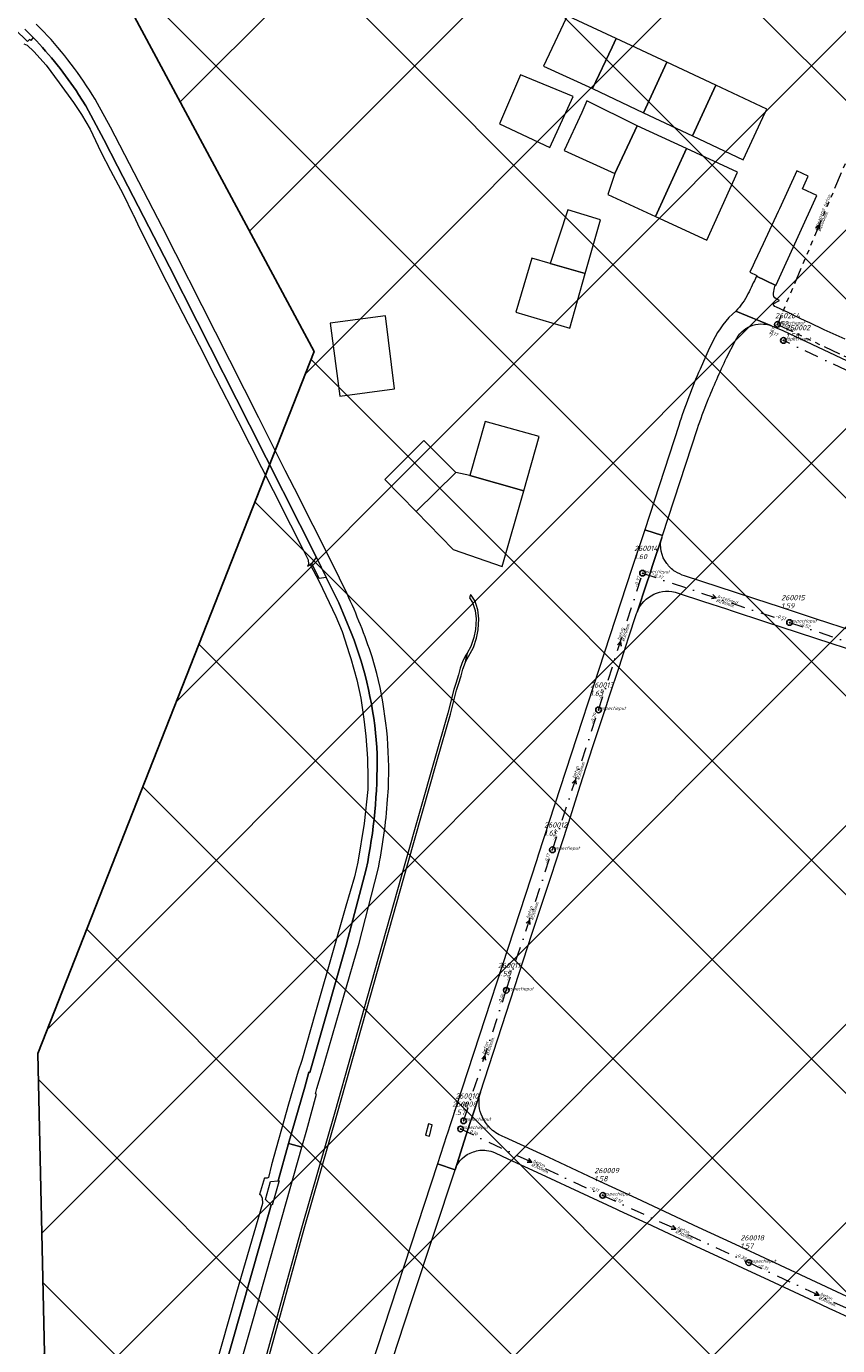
# Model space of a CAD drawing. Extents: x 148869 to 161638, y 453607 to 469810.
# Tile 194 of 256: x 152147 to 152436, y 464458 to 464928. Entities that reach past the tile are written whole.
import ezdxf

# ---------------------------------------------------------------- set-up
doc = ezdxf.new("R2010")
doc.units = 0
doc.header["$PDMODE"] = 32
doc.header["$PDSIZE"] = 2
doc.linetypes.add('RI-GWA', pattern=[18.45, 6, -1.8, 1.75, -1.8, 1.75, -1.8, 1.75, -1.8])
doc.linetypes.add('RI-VWA', pattern=[11, 5, -3, 0, -3])
doc.layers.get('0').update_dxf_attribs({"linetype": 'CONTINUOUS'})
doc.layers.get('DEFPOINTS').update_dxf_attribs({"linetype": 'CONTINUOUS'})
doc.layers.add('2023', color=90, linetype='CONTINUOUS')
doc.layers.add('2023 hatch', color=90, linetype='CONTINUOUS')
for name, color, linetype, lineweight in [('B-OI-RI-GWA-MATERIAAL-T18', 10, 'CONTINUOUS', 18), ('B-OI-RI-GWA-PUTDEKSELHOOGTE-T25', 10, 'CONTINUOUS', 25), ('B-OI-RI-GWA_BOB-T18', 10, 'CONTINUOUS', 18), ('B-OI-RI-GWA_DIAMETER-T18', 10, 'CONTINUOUS', 18), ('B-OI-RI-GWA_PUTNUMMER-T18', 10, 'CONTINUOUS', 18), ('B-OI-RI-GWA_RIOOLPUT-S', 10, 'CONTINUOUS', 25), ('B-OI-RI-GWA_TRANSPORTLEIDING-G', 10, 'RI-GWA', 18), ('B-OI-RI-STROOMRICHTING-S', 252, 'CONTINUOUS', 25), ('B-OI-RI-VWA-BOB-T18', 34, 'CONTINUOUS', 18), ('B-OI-RI-VWA-DIAMETER-T18', 34, 'CONTINUOUS', 18), ('B-OI-RI-VWA-MATERIAAL-T18', 34, 'CONTINUOUS', 18), ('B-OI-RI-VWA_PUTDEKSELHOOGTE-T25', 34, 'CONTINUOUS', 25), ('B-OI-RI-VWA_PUTNUMMER-T25', 34, 'CONTINUOUS', 25), ('B-OI-RI-VWA_RIOOLPUT-S', 34, 'CONTINUOUS', 25), ('B-OI-RI-VWA_TRANSPORTLEIDING-G', 34, 'RI-VWA', 18), ('B-RO-VH-VERHARDING_ASFALT-GV', 251, 'CONTINUOUS', 18), ('B-RO-VH-VERHARDING_FUNDERING_ZAND-GV', 251, 'CONTINUOUS', 18), ('B-RO-VH-VERHARDING_GESLOTEN-GV', 251, 'CONTINUOUS', 18)]:
    doc.layers.add(name, color=color, linetype=linetype, lineweight=lineweight)
doc.styles.add('NLCS-ISO-M500-T18_CURSIEF', font='NLCS-ISO.ttf', dxfattribs={"oblique": 15, "height": 0.9})
doc.styles.add('NLCS-ISO-M750-T25_CURSIEF', font='NLCS-ISO.ttf', dxfattribs={"oblique": 15, "height": 1.875})

# ---------------------------------------------------------------- blocks, each defined once
blk = doc.blocks.new('ACMAP_ANN_TEMPLATE_vwa-diam')
at = {"color": 0, "linetype": 'ByBlock', "style": 'NLCS-ISO-M500-T18_CURSIEF', "oblique": 15}
blk.add_attdef('vwa-diam', (0.3, -1.3), '', height=1.2, dxfattribs=at)
blk = doc.blocks.new('ACMAP_ANN_TEMPLATE_vwa-materiaal')
at = {"color": 0, "linetype": 'ByBlock', "style": 'NLCS-ISO-M500-T18_CURSIEF', "oblique": 15}
blk.add_attdef('vwa-mat', (0.3, 0.2), '', height=1.2, dxfattribs=at)
blk = doc.blocks.new('ACMAP_ANN_TEMPLATE_vwa-nap-l')
at = {"color": 0, "linetype": 'ByBlock', "style": 'NLCS-ISO-M500-T18_CURSIEF', "oblique": 15}
blk.add_attdef('vwa-nap-l', (3.3, 0.2), '', height=1.2, dxfattribs=at)
blk = doc.blocks.new('ACMAP_ANN_TEMPLATE_vwa-nap-r')
at = {"color": 0, "linetype": 'ByBlock', "style": 'NLCS-ISO-M500-T18_CURSIEF', "oblique": 15}
blk.add_attdef('vwa-nap-r', (-5.6, 0.2), '', height=1.2, dxfattribs=at)
blk = doc.blocks.new('ACMAP_ANN_TEMPLATE_gwa-diam')
at = {"color": 0, "linetype": 'ByBlock', "style": 'NLCS-ISO-M500-T18_CURSIEF', "oblique": 15}
blk.add_attdef('gwa-diam', (-2.2, -1.3), '', height=1.2, dxfattribs=at)
blk = doc.blocks.new('ACMAP_ANN_TEMPLATE_gwa-materiaal')
at = {"color": 0, "linetype": 'ByBlock', "style": 'NLCS-ISO-M500-T18_CURSIEF', "oblique": 15}
blk.add_attdef('gwa-mat', (-2.2, 0.2), '', height=1.2, dxfattribs=at)
blk = doc.blocks.new('ACMAP_ANN_TEMPLATE_gwa-nap-l')
at = {"color": 0, "linetype": 'ByBlock', "style": 'NLCS-ISO-M500-T18_CURSIEF', "oblique": 15}
blk.add_attdef('gwa-nap-l', (2.3, 0.2), '', height=1.2, dxfattribs=at)
blk = doc.blocks.new('ACMAP_ANN_TEMPLATE_gwa-nap-r')
at = {"color": 0, "linetype": 'ByBlock', "style": 'NLCS-ISO-M500-T18_CURSIEF', "oblique": 15}
blk.add_attdef('gwa-nap-r', (-5.6, 0.2), '', height=1.2, dxfattribs=at)
blk = doc.blocks.new('ACMAP_ANN_TEMPLATE_gwa-puth')
at = {"color": 0, "linetype": 'ByBlock', "style": 'NLCS-ISO-M750-T25_CURSIEF', "oblique": 15}
blk.add_attdef('gwa-puth', (3, -5), '', height=1.88, dxfattribs=at)
blk = doc.blocks.new('ACMAP_ANN_TEMPLATE_gwa-putnr')
at = {"color": 0, "linetype": 'ByBlock', "style": 'NLCS-ISO-M750-T25_CURSIEF', "oblique": 15}
blk.add_attdef('gwa-putnr', (3, -2.1), '', height=1.88, dxfattribs=at)
blk = doc.blocks.new('ACMAP_ANN_TEMPLATE_type knoop')
at = {"layer": 'DEFPOINTS', "style": 'NLCS-ISO-M500-T18_CURSIEF', "oblique": 15}
blk.add_attdef('type_knoop', (0, 0), '', height=1.2, dxfattribs=at)
blk = doc.blocks.new('ACMAP_ANN_TEMPLATE_vwa-puth')
at = {"color": 0, "linetype": 'ByBlock', "style": 'NLCS-ISO-M750-T25_CURSIEF', "oblique": 15}
blk.add_attdef('vwa-puth', (-3, 5), '', height=1.88, dxfattribs=at)
blk = doc.blocks.new('ACMAP_ANN_TEMPLATE_vwa-putnr')
at = {"color": 0, "linetype": 'ByBlock', "style": 'NLCS-ISO-M750-T25_CURSIEF', "oblique": 15}
blk.add_attdef('vaw-putnr', (-3, 7.9), '', height=1.88, dxfattribs=at)

msp = doc.modelspace()

# ---------------------------------------------------------------- hatches: boundary and pattern name
at = {"layer": '2023 hatch'}
h = msp.add_hatch(dxfattribs=at)
h.set_pattern_fill('L45L135', color=256, scale=49.98)
h.set_pattern_definition([(45, (0, 0), (-35.341197, 35.341197), []), (135, (0, 0), (-35.341197, -35.341197), [])])
h.paths.add_polyline_path([(155033.65, 463387.49), (154736.21, 463174.82), (154703.82, 463157.03), (154669.13, 463116.73), (154497.36, 463128.81), (154485.96, 463103.35), (154403, 462810.28), (154029.41, 462913.19), (153921.91, 462926.36), (153533.06, 462959.92), (153521.58, 463046.87), (153065.73, 463131.59), (152840.09, 463157.69), (152602.55, 463321.62), (152457.44, 463373.38), (152283.77, 463566.95), (152230.15, 463641.33), (152156.25, 463699.58), (152012.16, 463887.19), (152009.38, 463939.89), (151991.35, 464191.03), (152103.19, 464343.83), (152153.39, 464455.21), (152151.03, 464561.94), (152249.45, 464811.76), (152130.92, 465032.5), (152332.42, 465169.93), (152738.18, 465252.75), (152947.54, 465152.17), (153150.32, 465023.39), (153302.02, 464886.05), (153728.6, 464650.43), (153874.6, 464567.83), (153954.88, 464501.43), (153988.94, 464472.57), (154027.82, 464422.75), (154193.47, 464138.07), (154280.01, 463968.67), (154339.28, 463993.19), (154494.94, 463873.13), (154622.49, 463821.49), (154755.92, 463721.99), (154868.72, 463597.28)])

# ---------------------------------------------------------------- linework, layer by layer
at = {"layer": '2023', "flags": 128}
msp.add_lwpolyline([(153921.91, 462926.36), (153533.06, 462959.92), (153521.58, 463046.87), (153065.73, 463131.59), (152840.09, 463157.69), (152602.55, 463321.62), (152457.44, 463373.38), (152283.77, 463566.95), (152230.15, 463641.33), (152156.25, 463699.58), (152012.16, 463887.19), (152009.38, 463939.89), (151991.35, 464191.03), (152103.19, 464343.83), (152153.39, 464455.21), (152151.03, 464561.94), (152249.45, 464811.76), (152130.92, 465032.5), (152332.42, 465169.93), (152738.18, 465252.75), (152947.54, 465152.17), (153150.32, 465023.39), (153302.02, 464886.05), (153728.6, 464650.43)], dxfattribs=at)
at = {"layer": 'B-OI-RI-GWA_RIOOLPUT-S', "color": 251}
msp.add_point((152414.49, 464821.47), dxfattribs=at)
at = {"layer": 'B-OI-RI-GWA_TRANSPORTLEIDING-G', "color": 251}
for p, q in [((152444.4, 464892.4), (152414.49, 464821.47)), ((152414.49, 464821.47), (152558.75, 464753.33))]:
    msp.add_line(p, q, dxfattribs=at)
at = {"layer": 'B-OI-RI-STROOMRICHTING-S', "color": 251}
for points in [[(152428.21, 464855.89), (152429.45, 464856.93), (152429.55, 464855.33)], [(152391.51, 464725.26), (152392.64, 464724.12), (152391.05, 464723.9)], [(152357.49, 464707.42), (152358.62, 464708.57), (152358.86, 464706.98)], [(152341.43, 464658.2), (152342.58, 464659.34), (152342.8, 464657.75)], [(152325.01, 464608.3), (152326.14, 464609.44), (152326.36, 464607.85)], [(152309.2, 464560.04), (152310.33, 464561.19), (152310.57, 464559.6)], [(152325.96, 464524.5), (152326.95, 464523.23), (152325.36, 464523.19)], [(152377.27, 464500.7), (152378.27, 464499.44), (152376.67, 464499.39)], [(152428.26, 464477.14), (152429.27, 464475.88), (152427.65, 464475.83)]]:
    msp.add_lwpolyline(points, dxfattribs=at)
at = {"layer": 'B-OI-RI-VWA_RIOOLPUT-S'}
for p in [(152416.63, 464815.75), (152366.46, 464732.9), (152418.83, 464715.34), (152350.8, 464684.24), (152334.36, 464634.45), (152317.92, 464584.43), (152301.66, 464535.06), (152302.74, 464537.95), (152352.27, 464511.41), (152404.3, 464487.47)]:
    msp.add_point(p, dxfattribs=at)
at = {"layer": 'B-OI-RI-VWA_TRANSPORTLEIDING-G', "color": 251}
for p, q in [((152459.06, 464795.75), (152416.63, 464815.75)), ((152350.8, 464684.24), (152366.46, 464732.9)), ((152366.46, 464732.9), (152418.83, 464715.34)), ((152418.83, 464715.34), (152470.88, 464698.12)), ((152334.36, 464634.45), (152350.8, 464684.24)), ((152317.92, 464584.43), (152334.36, 464634.45)), ((152302.74, 464537.95), (152317.92, 464584.43)), ((152301.66, 464535.06), (152352.27, 464511.41)), ((152352.27, 464511.41), (152404.3, 464487.47)), ((152404.3, 464487.47), (152454.23, 464464.29))]:
    msp.add_line(p, q, dxfattribs=at)
at = {"layer": 'B-RO-VH-VERHARDING_ASFALT-GV', "flags": 128}
for points in [[(152339.65, 464931.32), (152338.16, 464928.21), (152331.21, 464913.35), (152348.68, 464905.43), (152355.61, 464920.18), (152357.04, 464923.2), (152340.24, 464931.04)], [(152366.76, 464896.78), (152373.71, 464911.74), (152375.11, 464914.76), (152357.04, 464923.2), (152355.61, 464920.18), (152348.68, 464905.43)], [(152384.3, 464888.64), (152391.17, 464903.6), (152392.55, 464906.61), (152375.11, 464914.76), (152373.71, 464911.74), (152366.76, 464896.78)], [(152333.48, 464884.48), (152341.73, 464902.57), (152323.04, 464910.32), (152315.48, 464892.85)], [(152410.72, 464898.13), (152392.55, 464906.61), (152391.17, 464903.6), (152384.3, 464888.64), (152402.28, 464880.09), (152409.3, 464895.15)], [(152356.64, 464875.17), (152364.57, 464892.12), (152346.62, 464901.04), (152344.85, 464896.88), (152338.56, 464883.43)], [(152382.18, 464884.07), (152364.57, 464892.12), (152356.64, 464875.17), (152354.06, 464867.73), (152371.11, 464859.86)], [(152382.18, 464884.07), (152371.11, 464859.86), (152389.32, 464851.45), (152400.26, 464875.65)], [(152413.74, 464835.41), (152413.96, 464835.3), (152414.65, 464836.83), (152428.53, 464867.31), (152423.39, 464869.74), (152424.38, 464871.88), (152425.49, 464874.28), (152421.38, 464876.18), (152415.2, 464862.63), (152414.73, 464861.69), (152409.47, 464850.16), (152406.38, 464843.56), (152405.92, 464842.58), (152404.74, 464840.05), (152407.18, 464838.92), (152407.02, 464838.6)], [(152333.6, 464843.16), (152346.07, 464839.56), (152351.5, 464858.69), (152339.89, 464862.2)], [(152346.07, 464839.56), (152333.6, 464843.16), (152326.99, 464845.07), (152321.36, 464825.77), (152340.54, 464820.07)], [(152258.64, 464795.93), (152278.15, 464798.51), (152274.87, 464824.56), (152255.17, 464821.92)], [(152304.92, 464767.68), (152324.12, 464762.18), (152329.61, 464781.51), (152310.43, 464786.95)], [(152285.78, 464754.86), (152299.9, 464768.79), (152288.58, 464780.17), (152274.63, 464766.24)], [(152299.9, 464768.79), (152285.78, 464754.86), (152299.06, 464741.31), (152316.5, 464735.28), (152324.12, 464762.18), (152304.92, 464767.68)], [(152236.61, 464516.64), (152237.01, 464516.53), (152236.92, 464516.22), (152234.55, 464507.93), (152234.15, 464508.04), (152233.65, 464506.22), (152216.68, 464446.52), (152217.09, 464446.4), (152221.13, 464445.23), (152221.5, 464445.12), (152227.83, 464467.59), (152233.93, 464489.1), (152245.11, 464528.62), (152244.72, 464528.73), (152240.77, 464529.79), (152240.39, 464529.9)]]:
    msp.add_lwpolyline(points, close=True, dxfattribs=at)
for points in [[(152146.37, 464926.6), (152149.43, 464923.56)], [(152153.2, 464925.63), (152150.47, 464928.29)], [(152165.59, 464903.34), (152168.14, 464899.27)], [(152172.31, 464900.16), (152171.45, 464901.66)], [(152168.14, 464899.27), (152174.6, 464887.3)], [(152176.89, 464891.72), (152172.31, 464900.16)], [(152195.42, 464855.98), (152176.89, 464891.72)], [(152174.6, 464887.3), (152179.45, 464877.85)], [(152179.45, 464877.85), (152198.01, 464841.95)], [(152214.32, 464818.68), (152195.42, 464855.98)], [(152198.01, 464841.95), (152207.86, 464822.54)], [(152413.12, 464832.53), (152413.46, 464834.52), (152413.74, 464835.41), (152407.02, 464838.6)], [(152438.63, 464816.15), (152431.2, 464819.54), (152426.05, 464821.99), (152424.61, 464822.63), (152419.89, 464824.93), (152419.88, 464824.94), (152414.22, 464827.55), (152413.55, 464827.86), (152413.16, 464828.42), (152413.07, 464828.58), (152412.99, 464828.75), (152415.25, 464829.97), (152415.05, 464830.12), (152414.08, 464830.58)], [(152207.86, 464822.54), (152226.41, 464785.66)], [(152399.72, 464826.2), (152412.36, 464821.01)], [(152412.36, 464821.01), (152399.72, 464826.2)], [(152229.76, 464788.17), (152214.32, 464818.68)], [(152412.36, 464821.01), (152413.29, 464820.58), (152416.39, 464819.25), (152445.39, 464805.61)], [(152391.55, 464815.55), (152391.1, 464814.7), (152390.24, 464812.9), (152386.96, 464805.58)], [(152396.36, 464809.6), (152399.55, 464815.74)], [(152226.41, 464785.66), (152250.28, 464738.49)], [(152239.2, 464769.46), (152229.76, 464788.17)], [(152379.36, 464785.48), (152367.23, 464748.39), (152373.58, 464746.31)], [(152373.58, 464746.31), (152386.04, 464784.35)], [(152242.45, 464763.05), (152239.2, 464769.46)], [(152255.81, 464736.67), (152242.45, 464763.05)], [(152373.58, 464746.31), (152367.23, 464748.39), (152362.7, 464734.53), (152329.33, 464632.52), (152328.77, 464630.82), (152298.03, 464536.84), (152296.96, 464533.56), (152296.66, 464532.64), (152296.65, 464532.61), (152293.39, 464522.65), (152299.68, 464520.54), (152304.2, 464534.82), (152308.73, 464548.11), (152327.05, 464604.4), (152334.46, 464626.85), (152335.09, 464628.76), (152340.2, 464644.32), (152344.19, 464657.15), (152348.79, 464671.21), (152353.59, 464685.83), (152354.61, 464688.92), (152358.2, 464699.83), (152360.6, 464707.3), (152361.43, 464709.93), (152364.36, 464718.55)], [(152364.53, 464719), (152368.05, 464729.45), (152369.01, 464732.56), (152369.98, 464735.68), (152373.29, 464745.44), (152373.29, 464745.46)], [(152373.29, 464745.44), (152369.98, 464735.68), (152369.01, 464732.56), (152368.05, 464729.45), (152364.53, 464719)], [(152250.28, 464738.49), (152253.82, 464731.39)], [(152261.23, 464725.53), (152255.81, 464736.67)], [(152253.82, 464731.39), (152258.23, 464722.35)], [(152478.12, 464700.39), (152474.89, 464701.34), (152463.57, 464705.06), (152459.14, 464706.51), (152457.96, 464706.89), (152445.89, 464710.84), (152431.36, 464715.6), (152429.5, 464716.21), (152415.24, 464720.91), (152406.85, 464723.62), (152405.73, 464723.97), (152381.38, 464731.95)], [(152379.16, 464725.82), (152388.18, 464722.87), (152396.38, 464720.23), (152398.44, 464719.55), (152409.96, 464715.76), (152433.89, 464707.89), (152451.52, 464702.13), (152451.61, 464702.1), (152462.49, 464698.54), (152462.79, 464698.45), (152472.86, 464695.16), (152509.31, 464683.26)], [(152258.23, 464722.35), (152262.81, 464711.46)], [(152271.79, 464697.2), (152270.12, 464703.16)], [(152271.79, 464670.92), (152271.92, 464668.42)], [(152275.65, 464652.33), (152275.92, 464656.39)], [(152268.05, 464627.58), (152260.92, 464600.48)], [(152265.47, 464601.19), (152272.17, 464627.05)], [(152259.94, 464581.98), (152265.47, 464601.19)], [(152260.92, 464600.48), (152250.07, 464562.57)], [(152252.14, 464554.92), (152259.94, 464581.98)], [(152250.07, 464562.57), (152247.98, 464555.21)], [(152247.57, 464555.3), (152246.11, 464549.99)], [(152247.98, 464555.21), (152247.57, 464555.3)], [(152250.49, 464549.44), (152252.14, 464554.92)], [(152246.11, 464549.99), (152240.39, 464529.9)], [(152249.96, 464547.5), (152250.49, 464549.44)], [(152246.86, 464534.8), (152250.38, 464547.41)], [(152250.38, 464547.41), (152249.96, 464547.5)], [(152308.73, 464548.11), (152304.2, 464534.82)], [(152309.52, 464538.98), (152308.94, 464540.36)], [(152245.11, 464528.62), (152246.86, 464534.8)], [(152304.2, 464534.82), (152299.68, 464520.54)], [(152605.48, 464398.16), (152573.08, 464413.17), (152501.6, 464446.42), (152481.88, 464455.63), (152466.15, 464462.96), (152443.01, 464473.69), (152411.77, 464488.28), (152399.56, 464493.96), (152386.35, 464499.99), (152364.39, 464510.27), (152351.25, 464516.39), (152333.08, 464524.86), (152317.3, 464532.15)], [(152240.39, 464529.9), (152240.77, 464529.79)], [(152240.77, 464529.79), (152244.72, 464528.73)], [(152244.72, 464528.73), (152245.11, 464528.62)], [(152313.91, 464526.61), (152318.51, 464524.47), (152328.78, 464519.67), (152347.23, 464511.1), (152357.2, 464506.47), (152358.1, 464506.07), (152368.02, 464501.5), (152385.66, 464493.24), (152394.66, 464489.03), (152403.83, 464484.77), (152409.76, 464482.03), (152427.57, 464473.72), (152432.88, 464471.22), (152435.25, 464470.15), (152446.02, 464465.15), (152458.21, 464459.5), (152479.09, 464449.79)], [(152277.53, 464453.36), (152281.72, 464466.09), (152284.35, 464474.31), (152299.68, 464520.54), (152293.39, 464522.65), (152267.23, 464442.67), (152266.93, 464441.77), (152264.35, 464433.87), (152264.31, 464433.75), (152241.48, 464363.78), (152218.42, 464293.11), (152215.1, 464283.06)]]:
    msp.add_lwpolyline(points, dxfattribs=at)
at = {"layer": 'B-RO-VH-VERHARDING_ASFALT-GV'}
for points in [[(152171.45, 464901.66, 0.052041), (152153.2, 464925.63)], [(152149.43, 464923.56, -0.04449), (152165.59, 464903.34)], [(152407.02, 464838.6, -0.011419), (152404.02, 464832.31)], [(152404.02, 464832.31, -0.069123), (152399.72, 464826.2)], [(152414.08, 464830.58, -0.371003), (152413.12, 464832.53)], [(152399.72, 464826.2, 0.105889), (152391.55, 464815.55)], [(152399.55, 464815.74, -0.386912), (152412.36, 464821.01)], [(152389.61, 464794.11, -0.008242), (152396.36, 464809.6)], [(152386.96, 464805.58, 0.025436), (152379.36, 464785.48)], [(152386.04, 464784.35, -0.016932), (152389.61, 464794.11)], [(152375.14, 464736.38, -0.245323), (152373.29, 464745.44)], [(152373.29, 464745.46, -0.023485), (152373.58, 464746.31)], [(152378.12, 464733.5, -0.12892), (152375.14, 464736.38)], [(152381.38, 464731.95, -0.06822), (152378.12, 464733.5)], [(152270.12, 464703.16, 0.02853), (152261.23, 464725.53)], [(152364.53, 464719, -0.406767), (152379.16, 464725.82)], [(152364.36, 464718.55, -0.008513), (152364.53, 464719)], [(152262.81, 464711.46, -0.075442), (152271.79, 464670.92)], [(152275.92, 464656.39, 0.072331), (152271.79, 464697.2)], [(152271.92, 464668.42, -0.054331), (152268.05, 464627.58)], [(152272.17, 464627.05, 0.035089), (152275.65, 464652.33)], [(152308.94, 464540.36, -0.159028), (152308.73, 464548.11)], [(152312.54, 464534.98, -0.083056), (152309.52, 464538.98)], [(152317.3, 464532.15, -0.091292), (152312.54, 464534.98)], [(152299.68, 464520.54, -0.246254), (152306.2, 464526.9)], [(152306.2, 464526.9, -0.117658), (152310.93, 464527.44)], [(152310.93, 464527.44, -0.075915), (152313.91, 464526.61)]]:
    msp.add_lwpolyline(points, format="xyb", dxfattribs=at)
at = {"layer": 'B-RO-VH-VERHARDING_FUNDERING_ZAND-GV', "flags": 128}
msp.add_lwpolyline([(152304.81, 464724.09), (152305.92, 464722.5), (152306.81, 464719.63), (152307.17, 464716.62), (152306.91, 464712.89), (152306.33, 464709.99), (152305.33, 464706.82), (152303.94, 464704.42), (152303.43, 464701.33), (152304.41, 464703.23), (152306.24, 464706.41), (152307.3, 464709.74), (152307.91, 464712.76), (152308.17, 464716.64), (152307.79, 464719.84), (152307.21, 464721.72), (152306.83, 464722.95), (152305.38, 464725.02), (152305.15, 464725.23)], close=True, dxfattribs=at)
msp.add_lwpolyline([(152228.43, 464436.12), (152245.97, 464499.47), (152257.8, 464540.78), (152269.39, 464582.01), (152282.75, 464629.09), (152293.14, 464665.81), (152298.04, 464682.7), (152300.2, 464691.23), (152300.9, 464693.34), (152301.87, 464696.39), (152302.46, 464698.78), (152303.4, 464701.28), (152303.43, 464701.33), (152303.94, 464704.42), (152303.54, 464703.72), (152302.48, 464701.68), (152301.5, 464699.08), (152300.91, 464696.66), (152299.95, 464693.65), (152299.25, 464691.55), (152297.09, 464683.02), (152292.19, 464666.13), (152281.8, 464629.4), (152268.44, 464582.32), (152256.85, 464541.09), (152245.02, 464499.79), (152227.44, 464436.27)], dxfattribs=at)
at = {"layer": 'B-RO-VH-VERHARDING_GESLOTEN-GV', "flags": 128}
for points in [[(152149.43, 464923.56), (152148.57, 464922.54), (152148.09, 464922.87), (152147.39, 464922.2), (152142.81, 464926.58)], [(152146.03, 464921.39), (152147.28, 464920.91), (152149.61, 464918.64), (152154.02, 464913.69), (152158.7, 464907.4), (152163.77, 464900.47), (152166.61, 464896.17), (152169.67, 464890.96), (152173.44, 464882.93), (152176.92, 464876.26), (152181.4, 464867.85), (152184.9, 464860.7), (152184.98, 464860.53), (152187.44, 464855.49), (152196.85, 464836.66), (152208.51, 464814.12), (152214.38, 464802.61), (152222.35, 464787.08), (152234.87, 464762.29), (152241.11, 464750.12), (152245.34, 464741.72), (152247.31, 464737.67), (152247.51, 464736.17), (152247.16, 464735.38), (152248.07, 464735.98), (152248.69, 464736.39), (152250.28, 464738.49), (152226.41, 464785.66), (152207.86, 464822.54), (152198.01, 464841.95), (152179.45, 464877.85), (152174.6, 464887.3), (152168.14, 464899.27), (152165.59, 464903.34)], [(152262.81, 464711.46), (152258.23, 464722.35), (152253.82, 464731.39), (152251.32, 464731.06), (152248.69, 464736.39), (152248.07, 464735.98), (152251.33, 464729.9), (152257.24, 464717.48), (152259.5, 464712.11), (152262.12, 464703.9), (152262.61, 464702.49), (152264.72, 464694.96), (152266.09, 464688.41), (152267.2, 464680.93), (152267.86, 464674.93), (152268.46, 464666.93), (152268.55, 464659.95), (152268.55, 464655.93), (152267.34, 464643.81), (152265.1, 464630.08), (152263.8, 464624.83), (152260.82, 464614.4), (152256.79, 464600.26), (152250.02, 464576.68), (152245.12, 464559.47), (152243.82, 464555.62), (152240.37, 464543.91), (152234.29, 464522.34), (152233.28, 464517.83), (152232.72, 464517.49), (152231.93, 464517.51), (152231.74, 464517.7), (152230.32, 464512.89), (152229.96, 464511.67), (152230.28, 464511.86), (152230.97, 464510.55), (152231.03, 464508.49), (152221.88, 464476.82), (152210.87, 464438.42)], [(152271.92, 464668.42), (152271.79, 464670.92)], [(152210.05, 464436.57), (152211.32, 464436.57), (152213.82, 464436.73), (152215.05, 464440.8), (152216.68, 464446.52), (152233.65, 464506.22), (152234.15, 464508.04), (152232.18, 464509.89), (152233.99, 464516.31), (152236.61, 464516.64), (152240.39, 464529.9), (152246.11, 464549.99), (152247.57, 464555.3), (152247.98, 464555.21), (152250.07, 464562.57), (152260.92, 464600.48), (152268.05, 464627.58)]]:
    msp.add_lwpolyline(points, dxfattribs=at)
at = {"layer": 'B-RO-VH-VERHARDING_GESLOTEN-GV'}
for points in [[(152165.59, 464903.34, 0.04449), (152149.43, 464923.56)], [(152271.79, 464670.92, 0.075442), (152262.81, 464711.46)], [(152268.05, 464627.58, 0.054331), (152271.92, 464668.42)]]:
    msp.add_lwpolyline(points, format="xyb", dxfattribs=at)
at = {"layer": 'B-RO-VH-VERHARDING_GESLOTEN-GV', "flags": 128}
msp.add_lwpolyline([(152291.56, 464536.47), (152290.16, 464536.83), (152289.16, 464532.9), (152290.56, 464532.54)], close=True, dxfattribs=at)

# ---------------------------------------------------------------- block references
at = {"layer": 'B-OI-RI-GWA-MATERIAAL-T18', "color": 251, "rotation": 67.13565713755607}
msp.add_blockref('ACMAP_ANN_TEMPLATE_gwa-materiaal', (152429.45, 464856.93), dxfattribs=at).add_auto_attribs({'gwa-mat': 'gewapend beton'})
at = {"layer": 'B-OI-RI-GWA-PUTDEKSELHOOGTE-T25', "color": 251}
msp.add_blockref('ACMAP_ANN_TEMPLATE_gwa-puth', (152414.49, 464821.47), dxfattribs=at).add_auto_attribs({'gwa-puth': '1.58'})
at = {"layer": 'B-OI-RI-GWA_BOB-T18', "color": 251}
for name, rotation, values in [('ACMAP_ANN_TEMPLATE_gwa-nap-r', 67.13565713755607, {'gwa-nap-r': '-2.51'}), ('ACMAP_ANN_TEMPLATE_gwa-nap-l', 334.7166850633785, {'gwa-nap-l': '-2.45'})]:
    msp.add_blockref(name, (152414.49, 464821.47), dxfattribs=dict(at, rotation=rotation)).add_auto_attribs(values)
at = {"layer": 'B-OI-RI-GWA_DIAMETER-T18', "color": 251, "rotation": 67.13565713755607}
msp.add_blockref('ACMAP_ANN_TEMPLATE_gwa-diam', (152429.45, 464856.93), dxfattribs=at).add_auto_attribs({'gwa-diam': '%%c2000mm.'})
at = {"layer": 'B-OI-RI-GWA_PUTNUMMER-T18', "color": 251}
msp.add_blockref('ACMAP_ANN_TEMPLATE_gwa-putnr', (152414.49, 464821.47), dxfattribs=at).add_auto_attribs({'gwa-putnr': '250002'})
at = {"layer": 'B-OI-RI-VWA-BOB-T18', "color": 251}
for name, p, rotation, values in [('ACMAP_ANN_TEMPLATE_vwa-nap-r', (152416.63, 464815.75), 334.76246960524, {'vwa-nap-r': '0.17'}), ('ACMAP_ANN_TEMPLATE_vwa-nap-l', (152366.46, 464732.9), 341.4633641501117, {'vwa-nap-l': '-0.37'}), ('ACMAP_ANN_TEMPLATE_vwa-nap-r', (152366.46, 464732.9), 72.16053152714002, {'vwa-nap-r': '-0.37'}), ('ACMAP_ANN_TEMPLATE_vwa-nap-r', (152418.83, 464715.34), 341.4633641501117, {'vwa-nap-r': '-0.51'}), ('ACMAP_ANN_TEMPLATE_vwa-nap-l', (152418.83, 464715.34), 341.693939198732, {'vwa-nap-l': '-0.52'}), ('ACMAP_ANN_TEMPLATE_vwa-nap-l', (152350.8, 464684.24), 72.16053152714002, {'vwa-nap-l': '-0.30'}), ('ACMAP_ANN_TEMPLATE_vwa-nap-r', (152350.8, 464684.24), 71.72745962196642, {'vwa-nap-r': '-0.29'}), ('ACMAP_ANN_TEMPLATE_vwa-nap-l', (152334.36, 464634.45), 71.72745962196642, {'vwa-nap-l': '-0.17'}), ('ACMAP_ANN_TEMPLATE_vwa-nap-r', (152334.36, 464634.45), 71.8059329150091, {'vwa-nap-r': '-0.17'}), ('ACMAP_ANN_TEMPLATE_vwa-nap-l', (152317.92, 464584.43), 71.8059329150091, {'vwa-nap-l': '-0.06'}), ('ACMAP_ANN_TEMPLATE_vwa-nap-r', (152317.92, 464584.43), 71.91337202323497, {'vwa-nap-r': '-0.06'}), ('ACMAP_ANN_TEMPLATE_vwa-nap-l', (152302.74, 464537.95), 71.91337202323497, {'vwa-nap-l': '0.08'}), ('ACMAP_ANN_TEMPLATE_vwa-nap-l', (152301.66, 464535.06), 334.9533650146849, {'vwa-nap-l': '0.10'}), ('ACMAP_ANN_TEMPLATE_vwa-nap-r', (152352.27, 464511.41), 334.9533650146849, {'vwa-nap-r': '-0.11'}), ('ACMAP_ANN_TEMPLATE_vwa-nap-l', (152352.27, 464511.41), 335.2919349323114, {'vwa-nap-l': '-0.12'}), ('ACMAP_ANN_TEMPLATE_vwa-nap-r', (152404.3, 464487.47), 335.2919349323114, {'vwa-nap-r': '-0.30'}), ('ACMAP_ANN_TEMPLATE_vwa-nap-l', (152404.3, 464487.47), 335.0969169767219, {'vwa-nap-l': '-0.31'})]:
    msp.add_blockref(name, p, dxfattribs=dict(at, rotation=rotation)).add_auto_attribs(values)
at = {"layer": 'B-OI-RI-VWA-DIAMETER-T18', "color": 251}
for p, rotation, values in [((152392.64, 464724.12), 341.4633641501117, {'vwa-diam': '%%c280mm.'}), ((152358.63, 464708.57), 72.16053152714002, {'vwa-diam': '%%c300mm.'}), ((152342.58, 464659.34), 71.72745962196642, {'vwa-diam': '%%c300mm.'}), ((152326.14, 464609.44), 71.8059329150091, {'vwa-diam': '%%c300mm.'}), ((152310.33, 464561.19), 71.91337202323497, {'vwa-diam': '%%c300mm.'}), ((152326.96, 464523.23), 334.9533650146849, {'vwa-diam': '%%c300mm.'}), ((152378.29, 464499.44), 335.2919349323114, {'vwa-diam': '%%c300mm.'}), ((152429.27, 464475.88), 335.0969169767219, {'vwa-diam': '%%c300mm.'})]:
    msp.add_blockref('ACMAP_ANN_TEMPLATE_vwa-diam', p, dxfattribs=dict(at, rotation=rotation)).add_auto_attribs(values)
at = {"layer": 'B-OI-RI-VWA-MATERIAAL-T18', "color": 251}
for p, rotation, values in [((152392.64, 464724.12), 341.4633641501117, {'vwa-mat': 'b+relined'}), ((152358.63, 464708.57), 72.16053152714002, {'vwa-mat': 'beton'}), ((152342.58, 464659.34), 71.72745962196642, {'vwa-mat': 'beton'}), ((152326.14, 464609.44), 71.8059329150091, {'vwa-mat': 'beton'}), ((152310.33, 464561.19), 71.91337202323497, {'vwa-mat': 'beton'}), ((152326.96, 464523.23), 334.9533650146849, {'vwa-mat': 'beton'}), ((152378.29, 464499.44), 335.2919349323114, {'vwa-mat': 'beton'}), ((152429.27, 464475.88), 335.0969169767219, {'vwa-mat': 'beton'})]:
    msp.add_blockref('ACMAP_ANN_TEMPLATE_vwa-materiaal', p, dxfattribs=dict(at, rotation=rotation)).add_auto_attribs(values)
at = {"layer": 'B-OI-RI-VWA_PUTDEKSELHOOGTE-T25', "color": 251}
for p, values in [((152416.63, 464815.75), {'vwa-puth': '1.52'}), ((152366.46, 464732.9), {'vwa-puth': '1.60'}), ((152418.83, 464715.34), {'vwa-puth': '1.59'}), ((152350.8, 464684.24), {'vwa-puth': '1.63'}), ((152334.36, 464634.45), {'vwa-puth': '1.61'}), ((152317.92, 464584.43), {'vwa-puth': '1.59'}), ((152302.74, 464537.95), {'vwa-puth': '1.60'}), ((152301.66, 464535.06), {'vwa-puth': '1.57'}), ((152352.27, 464511.41), {'vwa-puth': '1.58'}), ((152404.3, 464487.47), {'vwa-puth': '1.57'})]:
    msp.add_blockref('ACMAP_ANN_TEMPLATE_vwa-puth', p, dxfattribs=at).add_auto_attribs(values)
at = {"layer": 'B-OI-RI-VWA_PUTNUMMER-T25', "color": 251}
for p, values in [((152416.63, 464815.75), {'vaw-putnr': '260264'}), ((152366.46, 464732.9), {'vaw-putnr': '260014'}), ((152418.83, 464715.34), {'vaw-putnr': '260015'}), ((152350.8, 464684.24), {'vaw-putnr': '260013'}), ((152334.36, 464634.45), {'vaw-putnr': '260012'}), ((152317.92, 464584.43), {'vaw-putnr': '260011'}), ((152301.66, 464535.06), {'vaw-putnr': '260008'}), ((152302.74, 464537.95), {'vaw-putnr': '260010'}), ((152352.27, 464511.41), {'vaw-putnr': '260009'}), ((152404.3, 464487.47), {'vaw-putnr': '260018'})]:
    msp.add_blockref('ACMAP_ANN_TEMPLATE_vwa-putnr', p, dxfattribs=at).add_auto_attribs(values)
at = {"layer": 'DEFPOINTS'}
for p in [(152414.49, 464821.47), (152416.63, 464815.75), (152366.46, 464732.9), (152418.83, 464715.34), (152350.8, 464684.24), (152334.36, 464634.45), (152317.92, 464584.43), (152301.66, 464535.06), (152302.74, 464537.95), (152352.27, 464511.41), (152404.3, 464487.47)]:
    msp.add_blockref('ACMAP_ANN_TEMPLATE_type knoop', p, dxfattribs=at).add_auto_attribs({'type_knoop': 'inspectieput'})

doc.saveas('drawing.dxf')
